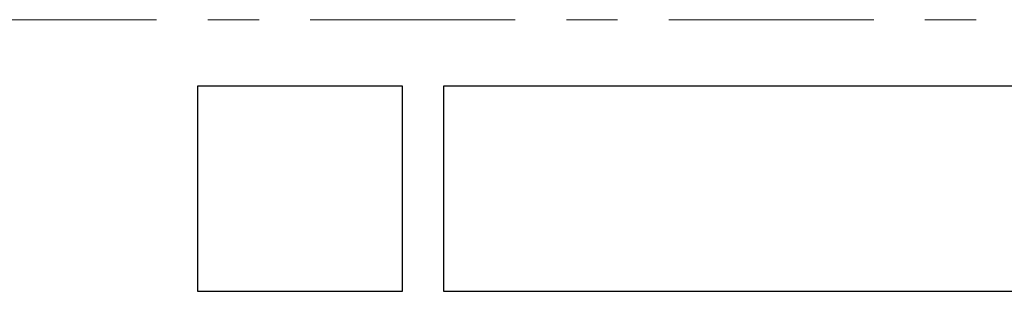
# Model space of a CAD drawing. Header units: metres. Extents: x -38 to 93, y -15 to 21.
# Tile 14 of 195: x 21.303 to 23.225, y 6.87 to 7.4. Entities that reach past the tile are written whole.
import ezdxf

# ---------------------------------------------------------------- set-up
doc = ezdxf.new("R2010")
doc.units = ezdxf.units.M
doc.linetypes.add('______11', pattern=[0.5, 0.4, -0.05, 0, -0.05])
doc.linetypes.add('______5', pattern=[1.1, 0.8, -0.1, 0.1, -0.1])
doc.layers.add('XR$2$Осевая линия (1)', color=7, linetype='______5', lineweight=13)
doc.layers.add('XR$4$Перекрытие (1)', color=7, linetype='Continuous', lineweight=35)

msp = doc.modelspace()

# ---------------------------------------------------------------- linework, layer by layer
at = {"layer": 'XR$2$Осевая линия (1)', "color": 253, "linetype": '______11', "lineweight": 13, "true_color": 0xa0a0a0, "transparency": 33554687}
msp.add_line((-2.63, 7.4), (62.6, 7.4), dxfattribs=at)
at = {"layer": 'XR$4$Перекрытие (1)', "color": 7, "linetype": 'Continuous', "lineweight": 25, "transparency": 33554687}
for p, q in [((21.65, 7.2702), (21.65, 6.8702)), ((22.05, 7.2702), (21.65, 7.2702)), ((22.05, 6.8702), (22.05, 7.2702)), ((22.13, 7.2702), (22.13, 6.8702)), ((23.43, 7.2702), (22.13, 7.2702)), ((21.65, 6.8702), (22.05, 6.8702)), ((22.13, 6.8702), (23.43, 6.8702))]:
    msp.add_line(p, q, dxfattribs=at)

doc.saveas('drawing.dxf')
